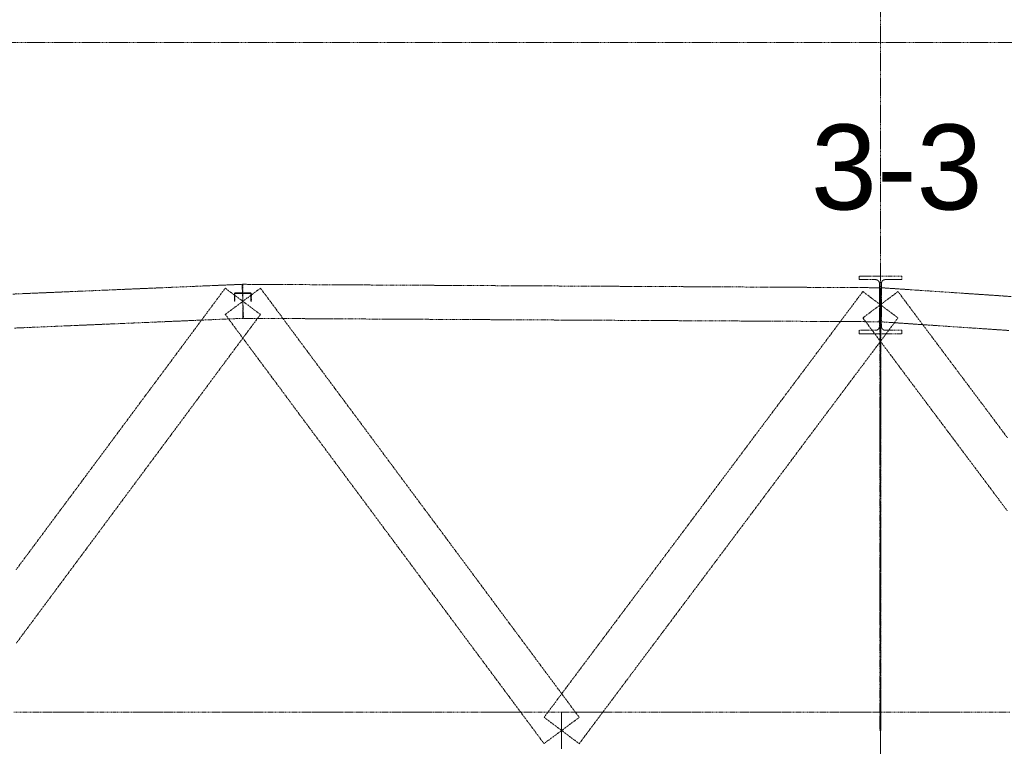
# Model space of a CAD drawing. Header units: millimetres. Extents: x -176817 to 571382, y -58489 to 156123.
# Tile 184 of 256: x 150336 to 157285, y -25519 to -20394. Entities that reach past the tile are written whole.
import ezdxf

# ---------------------------------------------------------------- set-up
doc = ezdxf.new("R2010")
doc.units = ezdxf.units.MM
doc.header["$LTSCALE"] = 0.2
doc.linetypes.add('HIDDEN', pattern=[9.525, 6.35, -3.175])
doc.layers.add('-AAA Podkład', color=252, linetype='Continuous', lineweight=13)
doc.layers.add('-AAA Wymiar', color=1, linetype='Continuous', lineweight=18)
doc.styles.get("Standard").update_dxf_attribs({"font": 'arial.ttf'})

# ---------------------------------------------------------------- blocks, each defined once
blk = doc.blocks.new('Podkład rev.B')
at = {"layer": '-AAA Podkład', "linetype": 'HIDDEN', "ltscale": 5}
blk.add_line((17350, 2544.3, 0), (17350, -48454.9, 0), dxfattribs=at)
at = {"layer": '-AAA Podkład', "linetype": 'HIDDEN', "ltscale": 5, "elevation": 0}
blk.add_lwpolyline([(36922.7, -38239.2), (-1301.7, -38239.2), (-1301.7, -45629.3), (36922.7, -45629.3)], close=True, dxfattribs=at)
at = {"layer": '-AAA Podkład', "linetype": 'HIDDEN', "ltscale": 5}
for points in [[(17356.8, -40088), (17356.8, -40013.1), (17356.8, -39938.2), (17356.8, -39937.5), (17356.8, -39936.8), (17356.8, -39936.2), (17356.9, -39935.5), (17357, -39934.9), (17357, -39934.2), (17357.1, -39933.5), (17357.3, -39932.9), (17357.4, -39932.2), (17357.6, -39931.6), (17357.7, -39931), (17357.9, -39930.3), (17358.1, -39929.7), (17358.3, -39929.1), (17358.6, -39928.4), (17358.8, -39927.8), (17359.1, -39927.2), (17359.3, -39926.6), (17359.6, -39926), (17359.9, -39925.4), (17360.2, -39924.8), (17360.6, -39924.2), (17360.9, -39923.7), (17361.3, -39923.1), (17361.7, -39922.6), (17362, -39922), (17362.4, -39921.5), (17362.9, -39921), (17363.3, -39920.5), (17363.7, -39920), (17364.2, -39919.5), (17364.6, -39919), (17365.1, -39918.5), (17365.6, -39918.1), (17366.1, -39917.6), (17366.6, -39917.2), (17367.1, -39916.8), (17367.6, -39916.4), (17368.2, -39916), (17368.7, -39915.6), (17369.3, -39915.3), (17369.8, -39914.9), (17370.4, -39914.6), (17371, -39914.3), (17371.6, -39913.9), (17372.2, -39913.7), (17372.8, -39913.4), (17373.4, -39913.1), (17374, -39912.9), (17374.6, -39912.6), (17375.3, -39912.4), (17375.9, -39912.2), (17376.5, -39912), (17377.2, -39911.8), (17377.8, -39911.7), (17378.5, -39911.6), (17379.1, -39911.4), (17379.8, -39911.3), (17380.4, -39911.2), (17381.1, -39911.2), (17381.8, -39911.1), (17382.4, -39911.1), (17383.1, -39911), (17383.8, -39911), (17441.9, -39911), (17500, -39911), (17500, -39886.9), (17425, -39886.9), (17350, -39886.9), (17275, -39886.9), (17200, -39886.9), (17200, -39911), (17258.1, -39911), (17316.3, -39911), (17316.9, -39911), (17317.6, -39911.1), (17318.2, -39911.1), (17318.9, -39911.2), (17319.6, -39911.2), (17320.2, -39911.3), (17320.9, -39911.4), (17321.5, -39911.6), (17322.2, -39911.7), (17322.8, -39911.9), (17323.5, -39912), (17324.1, -39912.2), (17324.7, -39912.4), (17325.4, -39912.6), (17326, -39912.9), (17326.6, -39913.1), (17327.2, -39913.4), (17327.8, -39913.7), (17328.4, -39913.9), (17329, -39914.3), (17329.6, -39914.6), (17330.2, -39914.9), (17330.7, -39915.3), (17331.3, -39915.6), (17331.8, -39916), (17332.4, -39916.4), (17332.9, -39916.8), (17333.4, -39917.2), (17333.9, -39917.6), (17334.4, -39918.1), (17334.9, -39918.5), (17335.4, -39919), (17335.8, -39919.5), (17336.3, -39920), (17336.7, -39920.5), (17337.1, -39921), (17337.6, -39921.5), (17338, -39922), (17338.3, -39922.6), (17338.7, -39923.1), (17339.1, -39923.7), (17339.4, -39924.2), (17339.8, -39924.8), (17340.1, -39925.4), (17340.4, -39926), (17340.7, -39926.6), (17340.9, -39927.2), (17341.2, -39927.8), (17341.4, -39928.4), (17341.7, -39929.1), (17341.9, -39929.7), (17342.1, -39930.3), (17342.3, -39931), (17342.4, -39931.6), (17342.6, -39932.2), (17342.7, -39932.9), (17342.9, -39933.6), (17343, -39934.2), (17343, -39934.9), (17343.1, -39935.5), (17343.2, -39936.2), (17343.2, -39936.8), (17343.2, -39937.5), (17343.3, -39938.2), (17343.3, -40013.1), (17343.3, -40088), (17356.8, -40088)], [(12855.1, -40183.8), (12852.6, -40123.8), (12850, -40063.9), (12847.4, -40003.9), (12844.9, -39944), (12774.6, -39947), (12704.3, -39950), (12634, -39952.9), (12563.6, -39955.9), (12493.3, -39958.9), (12423, -39961.9), (12352.7, -39964.9), (12282.4, -39967.9), (12212.1, -39970.9), (12141.8, -39973.9), (12071.5, -39976.9), (12001.1, -39979.9), (11930.8, -39982.9), (11860.5, -39985.9), (11790.2, -39988.9), (11719.9, -39991.8), (11649.6, -39994.8), (11579.3, -39997.8), (11509, -40000.8), (11438.6, -40003.8), (11368.3, -40006.8), (11298, -40009.8), (11227.7, -40012.8)], [(11237.9, -40252.6), (11308.2, -40249.6), (11378.5, -40246.6), (11448.9, -40243.6), (11519.2, -40240.6), (11589.5, -40237.6), (11659.8, -40234.6), (11730.1, -40231.6), (11800.4, -40228.6), (11870.7, -40225.6), (11941, -40222.7), (12011.4, -40219.7), (12081.7, -40216.7), (12152, -40213.7), (12222.3, -40210.7), (12292.6, -40207.7), (12362.9, -40204.7), (12433.2, -40201.7), (12503.5, -40198.7), (12573.9, -40195.7), (12644.2, -40192.7), (12714.5, -40189.7), (12784.8, -40186.7), (12855.1, -40183.8)], [(17349.4, -40208), (17349.7, -40148), (17350, -40088), (17350.3, -40028), (17350.6, -39968), (17280.3, -39967.6), (17210, -39967.2), (17139.7, -39966.8), (17069.4, -39966.5), (16999.1, -39966.1), (16928.8, -39965.7), (16858.5, -39965.3), (16788.1, -39965), (16717.8, -39964.6), (16647.5, -39964.2), (16577.2, -39963.8), (16506.9, -39963.4), (16436.6, -39963.1), (16366.3, -39962.7), (16296, -39962.3), (16225.6, -39961.9), (16155.3, -39961.6), (16085, -39961.2), (16014.7, -39960.8), (15944.4, -39960.4), (15874.1, -39960.1), (15803.8, -39959.7), (15733.5, -39959.3), (15663.1, -39958.9), (15592.8, -39958.6), (15522.5, -39958.2), (15452.2, -39957.8), (15381.9, -39957.4), (15311.6, -39957), (15241.3, -39956.7), (15171, -39956.3), (15100.6, -39955.9), (15030.3, -39955.5), (14960, -39955.2), (14889.7, -39954.8), (14819.4, -39954.4), (14749.1, -39954), (14678.8, -39953.7), (14608.5, -39953.3), (14538.1, -39952.9), (14467.8, -39952.5), (14397.5, -39952.2), (14327.2, -39951.8), (14256.9, -39951.4), (14186.6, -39951), (14116.3, -39950.6), (14046, -39950.3), (13975.6, -39949.9), (13905.3, -39949.5), (13835, -39949.1), (13764.7, -39948.8), (13694.4, -39948.4), (13624.1, -39948), (13553.8, -39947.6), (13483.5, -39947.3), (13413.1, -39946.9), (13342.8, -39946.5), (13272.5, -39946.1), (13202.2, -39945.7), (13131.9, -39945.4), (13061.6, -39945), (12991.3, -39944.6), (12921, -39944.2), (12850.6, -39943.9), (12850.3, -40003.9), (12850, -40063.9), (12849.7, -40123.9), (12849.4, -40183.9), (12919.7, -40184.2), (12990, -40184.6), (13060.3, -40185), (13130.6, -40185.4), (13200.9, -40185.7), (13271.2, -40186.1), (13341.5, -40186.5), (13411.9, -40186.9), (13482.2, -40187.3), (13552.5, -40187.6), (13622.8, -40188), (13693.1, -40188.4), (13763.4, -40188.8), (13833.7, -40189.1), (13904, -40189.5), (13974.4, -40189.9), (14044.7, -40190.3), (14115, -40190.6), (14185.3, -40191), (14255.6, -40191.4), (14325.9, -40191.8), (14396.2, -40192.1), (14466.5, -40192.5), (14536.9, -40192.9), (14607.2, -40193.3), (14677.5, -40193.7), (14747.8, -40194), (14818.1, -40194.4), (14888.4, -40194.8), (14958.7, -40195.2), (15029, -40195.5), (15099.4, -40195.9), (15169.7, -40196.3), (15240, -40196.7), (15310.3, -40197), (15380.6, -40197.4), (15450.9, -40197.8), (15521.2, -40198.2), (15591.5, -40198.5), (15661.9, -40198.9), (15732.2, -40199.3), (15802.5, -40199.7), (15872.8, -40200.1), (15943.1, -40200.4), (16013.4, -40200.8), (16083.7, -40201.2), (16154, -40201.6), (16224.4, -40201.9), (16294.7, -40202.3), (16365, -40202.7), (16435.3, -40203.1), (16505.6, -40203.4), (16575.9, -40203.8), (16646.2, -40204.2), (16716.5, -40204.6), (16786.9, -40205), (16857.2, -40205.3), (16927.5, -40205.7), (16997.8, -40206.1), (17068.1, -40206.5), (17138.4, -40206.8), (17208.7, -40207.2), (17279, -40207.6), (17349.4, -40208)], [(12974.4, -40156.3), (12912.2, -40110.1), (12850, -40063.9), (12787.8, -40017.6), (12725.6, -39971.4), (12690.4, -40018.7), (12655.3, -40066), (12620.1, -40113.3), (12585, -40160.6), (12549.8, -40207.9), (12514.7, -40255.2), (12479.5, -40302.5), (12444.4, -40349.8), (12409.2, -40397.1), (12374, -40444.4), (12338.9, -40491.7), (12303.7, -40539), (12268.6, -40586.3), (12233.4, -40633.6), (12198.3, -40680.9), (12163.1, -40728.2), (12127.9, -40775.5), (12092.8, -40822.8), (12057.6, -40870.1), (12022.5, -40917.4), (11987.3, -40964.7), (11952.2, -41012), (11917, -41059.3), (11881.9, -41106.6), (11846.7, -41153.9), (11811.5, -41201.2), (11776.4, -41248.5), (11741.2, -41295.8), (11706.1, -41343.1), (11670.9, -41390.4), (11635.8, -41437.7), (11600.6, -41484.9), (11565.4, -41532.2), (11530.3, -41579.5), (11495.1, -41626.8), (11460, -41674.1), (11424.8, -41721.4), (11389.7, -41768.7), (11354.5, -41816), (11319.4, -41863.3), (11284.2, -41910.6), (11249, -41957.9)], [(11251.7, -42474), (11286.9, -42426.7), (11322.1, -42379.4), (11357.2, -42332.1), (11392.4, -42284.8), (11427.5, -42237.5), (11462.7, -42190.2), (11497.8, -42142.9), (11533, -42095.6), (11568.1, -42048.3), (11603.3, -42001), (11638.5, -41953.7), (11673.6, -41906.4), (11708.8, -41859.1), (11743.9, -41811.8), (11779.1, -41764.5), (11814.2, -41717.2), (11849.4, -41669.9), (11884.6, -41622.6), (11919.7, -41575.3), (11954.9, -41528), (11990, -41480.7), (12025.2, -41433.4), (12060.3, -41386.1), (12095.5, -41338.8), (12130.6, -41291.5), (12165.8, -41244.2), (12201, -41196.9), (12236.1, -41149.6), (12271.3, -41102.3), (12306.4, -41055), (12341.6, -41007.7), (12376.7, -40960.4), (12411.9, -40913.1), (12447.1, -40865.8), (12482.2, -40818.5), (12517.4, -40771.2), (12552.5, -40723.9), (12587.7, -40676.6), (12622.8, -40629.3), (12658, -40582), (12693.1, -40534.7), (12728.3, -40487.4), (12763.5, -40440.1), (12798.6, -40392.8), (12833.8, -40345.5), (12868.9, -40298.2), (12904.1, -40250.9), (12939.2, -40203.6), (12974.4, -40156.3)], [(14975.6, -43183.4), (15037.8, -43137.2), (15100, -43091), (15162.2, -43044.7), (15224.4, -42998.5), (15189.2, -42951.2), (15154.1, -42903.9), (15118.9, -42856.6), (15083.8, -42809.3), (15048.6, -42762), (15013.5, -42714.7), (14978.3, -42667.4), (14943.1, -42620.1), (14908, -42572.8), (14872.8, -42525.5), (14837.7, -42478.2), (14802.5, -42430.9), (14767.4, -42383.6), (14732.2, -42336.3), (14697.1, -42289), (14661.9, -42241.7), (14626.7, -42194.4), (14591.6, -42147.1), (14556.4, -42099.8), (14521.3, -42052.5), (14486.1, -42005.2), (14451, -41957.9), (14415.8, -41910.6), (14380.6, -41863.3), (14345.5, -41816), (14310.3, -41768.7), (14275.2, -41721.4), (14240, -41674.1), (14204.9, -41626.8), (14169.7, -41579.5), (14134.6, -41532.2), (14099.4, -41484.9), (14064.2, -41437.7), (14029.1, -41390.4), (13993.9, -41343.1), (13958.8, -41295.8), (13923.6, -41248.5), (13888.5, -41201.2), (13853.3, -41153.9), (13818.1, -41106.6), (13783, -41059.3), (13747.8, -41012), (13712.7, -40964.7), (13677.5, -40917.4), (13642.4, -40870.1), (13607.2, -40822.8), (13572.1, -40775.5), (13536.9, -40728.2), (13501.7, -40680.9), (13466.6, -40633.6), (13431.4, -40586.3), (13396.3, -40539), (13361.1, -40491.7), (13326, -40444.4), (13290.8, -40397.1), (13255.6, -40349.8), (13220.5, -40302.5), (13185.3, -40255.2), (13150.2, -40207.9), (13115, -40160.6), (13079.9, -40113.3), (13044.7, -40066), (13009.6, -40018.7), (12974.4, -39971.4), (12912.2, -40017.6), (12850, -40063.9), (12787.8, -40110.1), (12725.6, -40156.3), (12760.8, -40203.6), (12795.9, -40250.9), (12831.1, -40298.2), (12866.2, -40345.5), (12901.4, -40392.8), (12936.5, -40440.1), (12971.7, -40487.4), (13006.9, -40534.7), (13042, -40582), (13077.2, -40629.3), (13112.3, -40676.6), (13147.5, -40723.9), (13182.6, -40771.2), (13217.8, -40818.5), (13252.9, -40865.8), (13288.1, -40913.1), (13323.3, -40960.4), (13358.4, -41007.7), (13393.6, -41055), (13428.7, -41102.3), (13463.9, -41149.6), (13499, -41196.9), (13534.2, -41244.2), (13569.4, -41291.5), (13604.5, -41338.8), (13639.7, -41386.1), (13674.8, -41433.4), (13710, -41480.7), (13745.1, -41528), (13780.3, -41575.3), (13815.4, -41622.6), (13850.6, -41669.9), (13885.8, -41717.2), (13920.9, -41764.5), (13956.1, -41811.8), (13991.2, -41859.1), (14026.4, -41906.4), (14061.5, -41953.7), (14096.7, -42001), (14131.9, -42048.3), (14167, -42095.6), (14202.2, -42142.9), (14237.3, -42190.2), (14272.5, -42237.5), (14307.6, -42284.8), (14342.8, -42332.1), (14377.9, -42379.4), (14413.1, -42426.7), (14448.3, -42474), (14483.4, -42521.3), (14518.6, -42568.5), (14553.7, -42615.8), (14588.9, -42663.1), (14624, -42710.4), (14659.2, -42757.7), (14694.4, -42805), (14729.5, -42852.3), (14764.7, -42899.6), (14799.8, -42946.9), (14835, -42994.2), (14870.1, -43041.5), (14905.3, -43088.8), (14940.4, -43136.1), (14975.6, -43183.4)], [(12910, -40063.9), (12910, -40011.6), (12910, -40011.4), (12910, -40011.2), (12910, -40011), (12910, -40010.8), (12909.9, -40010.6), (12909.9, -40010.4), (12909.9, -40010.2), (12909.8, -40010), (12909.8, -40009.8), (12909.8, -40009.6), (12909.7, -40009.4), (12909.7, -40009.3), (12909.6, -40009.1), (12909.5, -40008.9), (12909.5, -40008.7), (12909.4, -40008.5), (12909.3, -40008.3), (12909.2, -40008.2), (12909.1, -40008), (12909.1, -40007.8), (12909, -40007.6), (12908.9, -40007.5), (12908.8, -40007.3), (12908.7, -40007.1), (12908.5, -40007), (12908.4, -40006.8), (12908.3, -40006.6), (12908.2, -40006.5), (12908.1, -40006.3), (12907.9, -40006.2), (12907.8, -40006), (12907.7, -40005.9), (12907.5, -40005.8), (12907.4, -40005.6), (12907.2, -40005.5), (12907.1, -40005.4), (12906.9, -40005.2), (12906.8, -40005.1), (12906.6, -40005), (12906.5, -40004.9), (12906.3, -40004.8), (12906.1, -40004.7), (12906, -40004.6), (12905.8, -40004.5), (12905.6, -40004.4), (12905.4, -40004.3), (12905.2, -40004.2), (12905.1, -40004.2), (12904.9, -40004.1), (12904.7, -40004), (12904.5, -40003.9), (12904.3, -40003.9), (12904.1, -40003.8), (12903.9, -40003.8), (12903.8, -40003.7), (12903.6, -40003.7), (12903.4, -40003.7), (12903.2, -40003.6), (12903, -40003.6), (12902.8, -40003.6), (12902.6, -40003.6), (12902.4, -40003.6), (12902.2, -40003.5), (12902, -40003.5), (12850, -40003.5), (12798, -40003.5), (12797.8, -40003.5), (12797.6, -40003.6), (12797.4, -40003.6), (12797.2, -40003.6), (12797, -40003.6), (12796.8, -40003.6), (12796.6, -40003.7), (12796.4, -40003.7), (12796.2, -40003.7), (12796.1, -40003.8), (12795.9, -40003.8), (12795.7, -40003.9), (12795.5, -40003.9), (12795.3, -40004), (12795.1, -40004.1), (12794.9, -40004.2), (12794.8, -40004.2), (12794.6, -40004.3), (12794.4, -40004.4), (12794.2, -40004.5), (12794, -40004.6), (12793.9, -40004.7), (12793.7, -40004.8), (12793.5, -40004.9), (12793.4, -40005), (12793.2, -40005.1), (12793.1, -40005.2), (12792.9, -40005.4), (12792.8, -40005.5), (12792.6, -40005.6), (12792.5, -40005.8), (12792.3, -40005.9), (12792.2, -40006), (12792.1, -40006.2), (12791.9, -40006.3), (12791.8, -40006.5), (12791.7, -40006.6), (12791.6, -40006.8), (12791.5, -40007), (12791.3, -40007.1), (12791.2, -40007.3), (12791.1, -40007.5), (12791, -40007.6), (12790.9, -40007.8), (12790.9, -40008), (12790.8, -40008.2), (12790.7, -40008.3), (12790.6, -40008.5), (12790.5, -40008.7), (12790.5, -40008.9), (12790.4, -40009.1), (12790.3, -40009.3), (12790.3, -40009.4), (12790.2, -40009.6), (12790.2, -40009.8), (12790.2, -40010), (12790.1, -40010.2), (12790.1, -40010.4), (12790.1, -40010.6), (12790, -40010.8), (12790, -40011), (12790, -40011.2), (12790, -40011.4), (12790, -40011.6), (12790, -40063.9), (12794, -40063.9), (12794, -40011.6), (12794, -40011.5), (12794, -40011.4), (12794, -40011.3), (12794, -40011.2), (12794, -40011.1), (12794, -40011), (12794.1, -40010.9), (12794.1, -40010.8), (12794.1, -40010.7), (12794.1, -40010.6), (12794.1, -40010.5), (12794.2, -40010.4), (12794.2, -40010.3), (12794.2, -40010.2), (12794.3, -40010.1), (12794.3, -40010), (12794.3, -40010), (12794.4, -40009.9), (12794.4, -40009.8), (12794.5, -40009.7), (12794.5, -40009.6), (12794.6, -40009.5), (12794.6, -40009.4), (12794.7, -40009.4), (12794.7, -40009.3), (12794.8, -40009.2), (12794.8, -40009.1), (12794.9, -40009), (12795, -40009), (12795, -40008.9), (12795.1, -40008.8), (12795.2, -40008.7), (12795.2, -40008.7), (12795.3, -40008.6), (12795.4, -40008.5), (12795.5, -40008.5), (12795.5, -40008.4), (12795.6, -40008.4), (12795.7, -40008.3), (12795.8, -40008.2), (12795.9, -40008.2), (12795.9, -40008.1), (12796, -40008.1), (12796.1, -40008), (12796.2, -40008), (12796.3, -40008), (12796.4, -40007.9), (12796.5, -40007.9), (12796.6, -40007.8), (12796.6, -40007.8), (12796.7, -40007.8), (12796.8, -40007.7), (12796.9, -40007.7), (12797, -40007.7), (12797.1, -40007.7), (12797.2, -40007.6), (12797.3, -40007.6), (12797.4, -40007.6), (12797.5, -40007.6), (12797.6, -40007.6), (12797.7, -40007.6), (12797.8, -40007.6), (12797.9, -40007.6), (12798, -40007.6), (12850, -40007.6), (12902, -40007.6), (12902.1, -40007.6), (12902.2, -40007.6), (12902.3, -40007.6), (12902.4, -40007.6), (12902.5, -40007.6), (12902.6, -40007.6), (12902.7, -40007.6), (12902.8, -40007.6), (12902.9, -40007.7), (12903, -40007.7), (12903.1, -40007.7), (12903.2, -40007.7), (12903.3, -40007.8), (12903.4, -40007.8), (12903.4, -40007.8), (12903.5, -40007.9), (12903.6, -40007.9), (12903.7, -40008), (12903.8, -40008), (12903.9, -40008), (12904, -40008.1), (12904.1, -40008.1), (12904.1, -40008.2), (12904.2, -40008.2), (12904.3, -40008.3), (12904.4, -40008.4), (12904.5, -40008.4), (12904.5, -40008.5), (12904.6, -40008.5), (12904.7, -40008.6), (12904.8, -40008.7), (12904.8, -40008.7), (12904.9, -40008.8), (12905, -40008.9), (12905, -40009), (12905.1, -40009), (12905.2, -40009.1), (12905.2, -40009.2), (12905.3, -40009.3), (12905.3, -40009.4), (12905.4, -40009.4), (12905.4, -40009.5), (12905.5, -40009.6), (12905.5, -40009.7), (12905.6, -40009.8), (12905.6, -40009.9), (12905.7, -40010), (12905.7, -40010), (12905.7, -40010.1), (12905.8, -40010.2), (12905.8, -40010.3), (12905.8, -40010.4), (12905.9, -40010.5), (12905.9, -40010.6), (12905.9, -40010.7), (12905.9, -40010.8), (12905.9, -40010.9), (12906, -40011), (12906, -40011.1), (12906, -40011.2), (12906, -40011.3), (12906, -40011.4), (12906, -40011.5), (12906, -40011.6), (12906, -40063.9), (12910, -40063.9)], [(17474, -40180.9), (17412, -40134.4), (17350, -40088), (17288, -40041.5), (17226, -39995), (17190.8, -40041.9), (17155.6, -40088.9), (17120.5, -40135.8), (17085.3, -40182.7), (17050.2, -40229.6), (17015, -40276.6), (16979.9, -40323.5), (16944.7, -40370.4), (16909.5, -40417.3), (16874.4, -40464.2), (16839.2, -40511.2), (16804.1, -40558.1), (16768.9, -40605), (16733.8, -40651.9), (16698.6, -40698.9), (16663.5, -40745.8), (16628.3, -40792.7), (16593.1, -40839.6), (16558, -40886.5), (16522.8, -40933.5), (16487.7, -40980.4), (16452.5, -41027.3), (16417.4, -41074.2), (16382.2, -41121.1), (16347, -41168.1), (16311.9, -41215), (16276.7, -41261.9), (16241.6, -41308.8), (16206.4, -41355.8), (16171.3, -41402.7), (16136.1, -41449.6), (16101, -41496.5), (16065.8, -41543.4), (16030.6, -41590.4), (15995.5, -41637.3), (15960.3, -41684.2), (15925.2, -41731.1), (15890, -41778.1), (15854.9, -41825), (15819.7, -41871.9), (15784.5, -41918.8), (15749.4, -41965.7), (15714.2, -42012.7), (15679.1, -42059.6), (15643.9, -42106.5), (15608.8, -42153.4), (15573.6, -42200.4), (15538.5, -42247.3), (15503.3, -42294.2), (15468.1, -42341.1), (15433, -42388), (15397.8, -42435), (15362.7, -42481.9), (15327.5, -42528.8), (15292.4, -42575.7), (15257.2, -42622.6), (15222, -42669.6), (15186.9, -42716.5), (15151.7, -42763.4), (15116.6, -42810.3), (15081.4, -42857.3), (15046.3, -42904.2), (15011.1, -42951.1), (14976, -42998), (15038, -43044.5), (15100, -43091), (15162, -43137.4), (15224, -43183.9), (15259.2, -43137), (15294.4, -43090.1), (15329.5, -43043.1), (15364.7, -42996.2), (15399.8, -42949.3), (15435, -42902.4), (15470.1, -42855.5), (15505.3, -42808.5), (15540.5, -42761.6), (15575.6, -42714.7), (15610.8, -42667.8), (15645.9, -42620.8), (15681.1, -42573.9), (15716.2, -42527), (15751.4, -42480.1), (15786.5, -42433.2), (15821.7, -42386.2), (15856.9, -42339.3), (15892, -42292.4), (15927.2, -42245.5), (15962.3, -42198.5), (15997.5, -42151.6), (16032.6, -42104.7), (16067.8, -42057.8), (16103, -42010.9), (16138.1, -41963.9), (16173.3, -41917), (16208.4, -41870.1), (16243.6, -41823.2), (16278.7, -41776.2), (16313.9, -41729.3), (16349, -41682.4), (16384.2, -41635.5), (16419.4, -41588.6), (16454.5, -41541.6), (16489.7, -41494.7), (16524.8, -41447.8), (16560, -41400.9), (16595.1, -41354), (16630.3, -41307), (16665.5, -41260.1), (16700.6, -41213.2), (16735.8, -41166.3), (16770.9, -41119.3), (16806.1, -41072.4), (16841.2, -41025.5), (16876.4, -40978.6), (16911.5, -40931.7), (16946.7, -40884.7), (16981.9, -40837.8), (17017, -40790.9), (17052.2, -40744), (17087.3, -40697), (17122.5, -40650.1), (17157.6, -40603.2), (17192.8, -40556.3), (17228, -40509.4), (17263.1, -40462.4), (17298.3, -40415.5), (17333.4, -40368.6), (17368.6, -40321.7), (17403.7, -40274.7), (17438.9, -40227.8), (17474, -40180.9)], [(18247.5, -41027.3), (18212.3, -40980.4), (18177.2, -40933.5), (18142, -40886.5), (18106.9, -40839.6), (18071.7, -40792.7), (18036.5, -40745.8), (18001.4, -40698.9), (17966.2, -40651.9), (17931.1, -40605), (17895.9, -40558.1), (17860.8, -40511.2), (17825.6, -40464.2), (17790.5, -40417.3), (17755.3, -40370.4), (17720.1, -40323.5), (17685, -40276.6), (17649.8, -40229.6), (17614.7, -40182.7), (17579.5, -40135.8), (17544.4, -40088.9), (17509.2, -40041.9), (17474, -39995), (17412, -40041.5), (17350, -40088), (17288, -40134.4), (17226, -40180.9), (17261.1, -40227.8), (17296.3, -40274.7), (17331.4, -40321.7), (17366.6, -40368.6), (17401.7, -40415.5), (17436.9, -40462.4), (17472, -40509.4), (17507.2, -40556.3), (17542.4, -40603.2), (17577.5, -40650.1), (17612.7, -40697), (17647.8, -40744), (17683, -40790.9), (17718.1, -40837.8), (17753.3, -40884.7), (17788.5, -40931.7), (17823.6, -40978.6), (17858.8, -41025.5), (17893.9, -41072.4), (17929.1, -41119.3), (17964.2, -41166.3), (17999.4, -41213.2), (18034.5, -41260.1), (18069.7, -41307), (18104.9, -41354), (18140, -41400.9), (18175.2, -41447.8), (18210.3, -41494.7), (18245.5, -41541.6)], [(18272.2, -40030), (18201.8, -40025.2), (18131.5, -40020.5), (18061.2, -40015.7), (17990.9, -40011), (17920.6, -40006.2), (17850.3, -40001.5), (17780, -39996.7), (17709.7, -39992), (17639.3, -39987.2), (17569, -39982.5), (17498.7, -39977.7), (17428.4, -39973), (17358.1, -39968.2), (17354, -40028.1), (17350, -40088), (17346, -40147.8), (17341.9, -40207.7), (17412.2, -40212.4), (17482.5, -40217.2), (17552.8, -40221.9), (17623.2, -40226.7), (17693.5, -40231.4), (17763.8, -40236.2), (17834.1, -40240.9), (17904.4, -40245.7), (17974.7, -40250.4), (18045, -40255.2), (18115.3, -40259.9), (18185.7, -40264.7), (18256, -40269.4)], [(17500, -40292.6), (17500, -40268.1), (17441.9, -40268.1), (17383.8, -40268.1), (17383.1, -40268.1), (17382.4, -40268), (17381.7, -40268), (17381.1, -40267.9), (17380.4, -40267.9), (17379.7, -40267.8), (17379.1, -40267.7), (17378.4, -40267.5), (17377.8, -40267.4), (17377.1, -40267.2), (17376.5, -40267), (17375.8, -40266.9), (17375.2, -40266.6), (17374.6, -40266.4), (17373.9, -40266.2), (17373.3, -40265.9), (17372.7, -40265.7), (17372.1, -40265.4), (17371.5, -40265.1), (17370.9, -40264.7), (17370.3, -40264.4), (17369.8, -40264.1), (17369.2, -40263.7), (17368.6, -40263.3), (17368.1, -40262.9), (17367.5, -40262.5), (17367, -40262.1), (17366.5, -40261.7), (17366, -40261.3), (17365.5, -40260.8), (17365, -40260.3), (17364.5, -40259.9), (17364.1, -40259.4), (17363.6, -40258.9), (17363.2, -40258.4), (17362.8, -40257.8), (17362.4, -40257.3), (17362, -40256.8), (17361.6, -40256.2), (17361.2, -40255.7), (17360.9, -40255.1), (17360.5, -40254.5), (17360.2, -40253.9), (17359.9, -40253.4), (17359.6, -40252.8), (17359.3, -40252.1), (17359, -40251.5), (17358.8, -40250.9), (17358.5, -40250.3), (17358.3, -40249.7), (17358.1, -40249), (17357.9, -40248.4), (17357.7, -40247.7), (17357.5, -40247.1), (17357.4, -40246.4), (17357.3, -40245.8), (17357.1, -40245.1), (17357, -40244.4), (17356.9, -40243.8), (17356.9, -40243.1), (17356.8, -40242.5), (17356.8, -40241.8), (17356.8, -40241.1), (17356.8, -40240.4), (17356.8, -40164.2), (17356.8, -40088), (17343.3, -40088), (17343.3, -40164.2), (17343.3, -40240.4), (17343.2, -40241.1), (17343.2, -40241.8), (17343.2, -40242.5), (17343.1, -40243.1), (17343.1, -40243.8), (17343, -40244.5), (17342.9, -40245.1), (17342.7, -40245.8), (17342.6, -40246.4), (17342.5, -40247.1), (17342.3, -40247.7), (17342.1, -40248.4), (17341.9, -40249), (17341.7, -40249.7), (17341.5, -40250.3), (17341.2, -40250.9), (17341, -40251.5), (17340.7, -40252.1), (17340.4, -40252.8), (17340.1, -40253.4), (17339.8, -40253.9), (17339.5, -40254.5), (17339.1, -40255.1), (17338.8, -40255.7), (17338.4, -40256.2), (17338, -40256.8), (17337.6, -40257.3), (17337.2, -40257.9), (17336.8, -40258.4), (17336.4, -40258.9), (17335.9, -40259.4), (17335.5, -40259.9), (17335, -40260.3), (17334.5, -40260.8), (17334, -40261.3), (17333.5, -40261.7), (17333, -40262.1), (17332.5, -40262.5), (17331.9, -40262.9), (17331.4, -40263.3), (17330.8, -40263.7), (17330.2, -40264.1), (17329.7, -40264.4), (17329.1, -40264.7), (17328.5, -40265.1), (17327.9, -40265.4), (17327.3, -40265.7), (17326.7, -40265.9), (17326.1, -40266.2), (17325.4, -40266.4), (17324.8, -40266.6), (17324.2, -40266.9), (17323.5, -40267), (17322.9, -40267.2), (17322.2, -40267.4), (17321.6, -40267.5), (17320.9, -40267.7), (17320.3, -40267.8), (17319.6, -40267.9), (17318.9, -40267.9), (17318.3, -40268), (17317.6, -40268), (17316.9, -40268.1), (17316.3, -40268.1), (17258.1, -40268.1), (17200, -40268.1), (17200, -40292.6), (17275, -40292.6), (17350, -40292.6), (17425, -40292.6), (17500, -40292.6)], [(17347, -40088), (17347, -40181.8), (17347, -40275.7), (17347, -40369.5), (17347, -40463.3), (17347, -40557.2), (17347, -40651), (17347, -40744.9), (17347, -40838.7), (17347, -40932.6), (17347, -41026.4), (17347, -41120.2), (17347, -41214.1), (17347, -41307.9), (17347, -41401.8), (17347, -41495.6), (17347, -41589.5), (17347, -41683.3), (17347, -41777.2), (17347, -41871), (17347, -41964.8), (17347, -42058.7), (17347, -42152.5), (17347, -42246.4), (17347, -42340.2), (17347, -42434.1), (17347, -42527.9), (17347, -42621.7), (17347, -42715.6), (17347, -42809.4), (17347, -42903.3), (17347, -42997.1), (17347, -43091), (17353, -43091), (17353, -42997.1), (17353, -42903.3), (17353, -42809.4), (17353, -42715.6), (17353, -42621.7), (17353, -42527.9), (17353, -42434.1), (17353, -42340.2), (17353, -42246.4), (17353, -42152.5), (17353, -42058.7), (17353, -41964.8), (17353, -41871), (17353, -41777.2), (17353, -41683.3), (17353, -41589.5), (17353, -41495.6), (17353, -41401.8), (17353, -41307.9), (17353, -41214.1), (17353, -41120.2), (17353, -41026.4), (17353, -40932.6), (17353, -40838.7), (17353, -40744.9), (17353, -40651), (17353, -40557.2), (17353, -40463.3), (17353, -40369.5), (17353, -40275.7), (17353, -40181.8), (17353, -40088), (17347, -40088)], [(15100, -43221), (15100, -43156), (15100, -43091), (15100, -43026), (15100, -42961), (15029.7, -42961), (14959.4, -42961), (14889.1, -42961), (14818.8, -42961), (14748.4, -42961), (14678.1, -42961), (14607.8, -42961), (14537.5, -42961), (14467.2, -42961), (14396.9, -42961), (14326.6, -42961), (14256.3, -42961), (14185.9, -42961), (14115.6, -42961), (14045.3, -42961), (13975, -42961), (13904.7, -42961), (13834.4, -42961), (13764.1, -42961), (13693.8, -42961), (13623.4, -42961), (13553.1, -42961), (13482.8, -42961), (13412.5, -42961), (13342.2, -42961), (13271.9, -42961), (13201.6, -42961), (13131.3, -42961), (13060.9, -42961), (12990.6, -42961), (12920.3, -42961), (12850, -42961), (12779.7, -42961), (12709.4, -42961), (12639.1, -42961), (12568.8, -42961), (12498.4, -42961), (12428.1, -42961), (12357.8, -42961), (12287.5, -42961), (12217.2, -42961), (12146.9, -42961), (12076.6, -42961), (12006.3, -42961), (11935.9, -42961), (11865.6, -42961), (11795.3, -42961), (11725, -42961), (11654.7, -42961), (11584.4, -42961), (11514.1, -42961), (11443.8, -42961), (11373.4, -42961), (11303.1, -42961), (11232.8, -42961)], [(17350, -43221), (17350, -43156), (17350, -43091), (17350, -43026), (17350, -42961), (17279.7, -42961), (17209.4, -42961), (17139.1, -42961), (17068.8, -42961), (16998.4, -42961), (16928.1, -42961), (16857.8, -42961), (16787.5, -42961), (16717.2, -42961), (16646.9, -42961), (16576.6, -42961), (16506.3, -42961), (16435.9, -42961), (16365.6, -42961), (16295.3, -42961), (16225, -42961), (16154.7, -42961), (16084.4, -42961), (16014.1, -42961), (15943.8, -42961), (15873.4, -42961), (15803.1, -42961), (15732.8, -42961), (15662.5, -42961), (15592.2, -42961), (15521.9, -42961), (15451.6, -42961), (15381.3, -42961), (15310.9, -42961), (15240.6, -42961), (15170.3, -42961), (15100, -42961), (15100, -43026), (15100, -43091), (15100, -43156), (15100, -43221)], [(18264.1, -42961), (18193.8, -42961), (18123.4, -42961), (18053.1, -42961), (17982.8, -42961), (17912.5, -42961), (17842.2, -42961), (17771.9, -42961), (17701.6, -42961), (17631.3, -42961), (17560.9, -42961), (17490.6, -42961), (17420.3, -42961), (17350, -42961), (17350, -43026), (17350, -43091), (17350, -43156), (17350, -43221)]]:
    blk.add_lwpolyline(points, dxfattribs=at)
at = {"layer": '-AAA Podkład', "linetype": 'HIDDEN', "ltscale": 5, "insert": (17464.8, -39120.6, 0), "char_height": 600, "attachment_point": 5}
blk.add_mtext('\\A1;3-3', dxfattribs=at)

msp = doc.modelspace()

# ---------------------------------------------------------------- block references
at = {"layer": '-AAA Wymiar'}
msp.add_blockref('Podkład rev.B', (139060.9118, 17683.4632, 0), dxfattribs=at)

doc.saveas('drawing.dxf')
